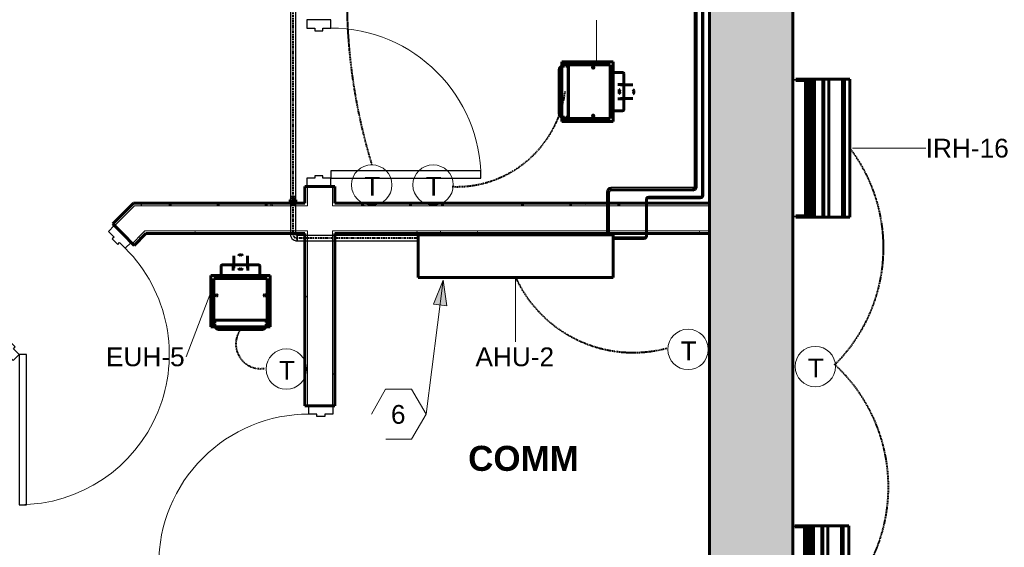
# Model space of a CAD drawing. Header units: inches. Extents: x -703 to 1762, y -443 to 551.
# Tile 10 of 15: x -20 to 216, y 91 to 217. Entities that reach past the tile are written whole.
import ezdxf

# ---------------------------------------------------------------- set-up
doc = ezdxf.new("R2010")
doc.units = ezdxf.units.IN
doc.header["$MEASUREMENT"] = 0
doc.linetypes.add('Center', pattern=[1.25, 0.25, -0.1875, 0.625, -0.1875])
doc.linetypes.add('Hidden 1_16_', pattern=[0.09375, 0.0625, -0.03125])
for name, color, linetype, lineweight in [('A-ANNO-NOTE', 131, 'Continuous', 9), ('A-AREA-IDEN', 2, 'Continuous', 9), ('A-DETL', 90, 'Continuous', 9), ('A-DOOR', 31, 'Continuous', 18), ('A-DOOR-FRAM', 31, 'Continuous', 30), ('A-WALL', 113, 'Continuous', 18), ('A-WALL-PATT', 111, 'Continuous', 60), ('I-WALL', 2, 'Continuous', 18), ('L-SITE-WALL', 31, 'Continuous', 18), ('M-EQPM', 50, 'Continuous', 60), ('M-EQPM-IDEN', 50, 'Continuous', 9), ('P-PIPE', 3, 'Continuous', 30), ('P-PIPE-CNTR', 3, 'Center', 40)]:
    doc.layers.add(name, color=color, linetype=linetype, lineweight=lineweight)
doc.styles.add('Arial', font='arial.ttf', dxfattribs={"height": 4.5})
doc.styles.add('Arial_B', font='arialbd.ttf', dxfattribs={"height": 6})
pattern_1 = [(0, (0, 0), (15.36, 3.84), [0.634, -10.886, 0.634, -10.886, -61.44]), (0, (0, 0), (15.36, 3.84), [-23.04, 0.634, -22.406, 0.634, -10.886, -26.88]), (0, (0, 0), (15.36, 3.84), [-57.6, 0.634, -7.046, 0.634, -18.566]), (120, (5.76, 1.92), (-11.005538, 11.38215), [0.634, -10.886, 0.634, -10.886, -61.44]), (120, (5.76, 1.92), (-11.005538, 11.38215), [-23.04, 0.634, -22.406, 0.634, -10.886, -26.88]), (120, (5.76, 1.92), (-11.005538, 11.38215), [-57.6, 0.634, -7.046, 0.634, -18.566]), (240, (7.68, 9.6), (-4.354462, -15.22215), [0.634, -10.886, 0.634, -10.886, -61.44]), (240, (7.68, 9.6), (-4.354462, -15.22215), [-23.04, 0.634, -22.406, 0.634, -10.886, -26.88]), (240, (7.68, 9.6), (-4.354462, -15.22215), [-57.6, 0.634, -7.046, 0.634, -18.566])]

# ---------------------------------------------------------------- blocks, each defined once
blk = doc.blocks.new('Door-Passage-Single-Flush - 36_ x 84_-580149-01_All_Mech_WORK')
at = {"layer": 'A-DOOR', "color": 50, "lineweight": 30}
for p, q in [((16.25, -2.875), (18, -2.875)), ((16.25, -38.875), (16.25, -2.875)), ((18, -2.875), (18, -38.875)), ((18, -38.875), (16.25, -38.875))]:
    blk.add_line(p, q, dxfattribs=at)
at = {"layer": 'A-DOOR', "color": 7, "lineweight": 9}
blk.add_arc((18, -2.875), 36, 180, 270, dxfattribs=at)
at = {"layer": 'A-DOOR-FRAM', "color": 50}
for p, q in [((-20, 2.875), (-18, 2.875)), ((-20, -2.875), (-20, 2.875)), ((-18, 2.875), (-18, 0.9375)), ((18, 2.875), (20, 2.875)), ((18, 0.9375), (18, 2.875)), ((20, 2.875), (20, -2.875)), ((-18, 0.9375), (-17.375, 0.9375)), ((-17.375, 0.9375), (-17.375, -0.9375)), ((17.375, 0.9375), (18, 0.9375)), ((17.375, -0.9375), (17.375, 0.9375)), ((-18, -0.9375), (-18, -2.875)), ((-17.375, -0.9375), (-18, -0.9375)), ((18, -0.9375), (17.375, -0.9375)), ((18, -2.875), (18, -0.9375)), ((-18, -2.875), (-20, -2.875)), ((20, -2.875), (18, -2.875))]:
    blk.add_line(p, q, dxfattribs=at)
blk = doc.blocks.new('Door-Passage-Single-Flush - 36_ x 84_-580072-01_All_Mech_WORK')
at = {"layer": 'A-DOOR', "color": 50, "lineweight": 30}
for p, q in [((18, 38.875), (16.25, 38.875)), ((16.25, 38.875), (16.25, 2.875)), ((18, 2.875), (18, 38.875)), ((16.25, 2.875), (18, 2.875))]:
    blk.add_line(p, q, dxfattribs=at)
at = {"layer": 'A-DOOR', "color": 7, "lineweight": 9}
blk.add_arc((18, 2.875), 36, 90, 180, dxfattribs=at)
at = {"layer": 'A-DOOR-FRAM', "color": 50}
for p, q in [((-18, 2.875), (-20, 2.875)), ((-20, 2.875), (-20, -2.875)), ((-18, 0.9375), (-18, 2.875)), ((18, 2.875), (18, 0.9375)), ((20, 2.875), (18, 2.875)), ((20, -2.875), (20, 2.875)), ((-17.375, 0.9375), (-18, 0.9375)), ((-17.375, -0.9375), (-17.375, 0.9375)), ((18, 0.9375), (17.375, 0.9375)), ((17.375, 0.9375), (17.375, -0.9375)), ((-18, -2.875), (-18, -0.9375)), ((-18, -0.9375), (-17.375, -0.9375)), ((17.375, -0.9375), (18, -0.9375)), ((18, -0.9375), (18, -2.875)), ((-20, -2.875), (-18, -2.875)), ((18, -2.875), (20, -2.875))]:
    blk.add_line(p, q, dxfattribs=at)
blk = doc.blocks.new('Door-Passage-Single-Flush - 36_ x 84_-579968-01_All_Mech_WORK')
at = {"layer": 'A-DOOR', "color": 50, "lineweight": 30}
for p, q in [((42.22, 29.57), (16.76, 4.11)), ((18, 2.87), (43.46, 28.33)), ((43.46, 28.33), (42.22, 29.57)), ((16.76, 4.11), (18, 2.87))]:
    blk.add_line(p, q, dxfattribs=at)
at = {"layer": 'A-DOOR', "color": 7, "lineweight": 9}
blk.add_arc((18, 2.87), 36, 45, 180, dxfattribs=at)
at = {"layer": 'A-DOOR-FRAM', "color": 50}
for p, q in [((-18, 2.87), (-20, 2.87)), ((-20, 2.87), (-20, -2.88)), ((-18, 0.94), (-18, 2.87)), ((18, 2.87), (18, 0.94)), ((20, 2.87), (18, 2.87)), ((20, -2.88), (20, 2.87)), ((-17.38, 0.94), (-18, 0.94)), ((-17.38, -0.94), (-17.38, 0.94)), ((18, 0.94), (17.37, 0.94)), ((17.37, 0.94), (17.37, -0.94)), ((-18, -2.88), (-18, -0.94)), ((-18, -0.94), (-17.38, -0.94)), ((17.37, -0.94), (18, -0.94)), ((18, -0.94), (18, -2.88)), ((-20, -2.88), (-18, -2.88)), ((18, -2.88), (20, -2.88))]:
    blk.add_line(p, q, dxfattribs=at)
blk = doc.blocks.new('ANG M_I Facility_HOST_REVISED_07082024_rvt-1-01_All_Mech_WORK')
at = {"layer": 'A-WALL-PATT', "lineweight": 9}
h = blk.add_hatch(dxfattribs=at)
h.set_pattern_fill('FP_1', style=0, pattern_type=2)
h.set_pattern_definition([(50, (0, 0), (13.77135, -1.20496), [1.44, -15.84]), (355, (0, 0), (-2.66442, 14.44218), [1.152, -12.672]), (100.451, (1.148, -0.1), (11.10708, 13.23737), [1.224, -13.462]), (46.184, (0, 3.84), (20.4913, -3.17785), [2.16, -23.76]), (96.636, (1.708, 3.575), (17.9459, 18.70315), [1.836, -20.193]), (351.184, (0, 3.84), (17.9454, 18.7026), [1.728, -19.008]), (21, (1.92, 2.88), (11.46052, -7.73037), [1.44, -15.84]), (326, (1.92, 2.88), (4.67135, 13.92315), [1.152, -12.672]), (71.451, (2.875, 2.236), (16.13207, 6.19284), [1.224, -13.462]), (37.5, (0, 0), (0.233123, 6.39175), [0.634, -11.885, 0.634, -12.23, -12.72]), (37.5, (0, 0), (0.233123, 6.39175), [-25.382, 0.634, -12.086]), (7.5, (0, 0), (5.05073, 7.57304), [0.634, -6.701, 0.634, -11.597, -4.848]), (7.5, (0, 0), (5.05073, 7.57304), [-19.565, 0.634, -4.214]), (327.5, (-4.282, 0), (10.24958, -0.43289), [0.634, -4.166, 0.634, -14.342, -19.872]), (327.5, (-4.282, 0), (10.24958, -0.43289), [-19.776, 0.634, -19.238]), (317.5, (-6.202, 0), (11.19739, 1.92214), [0.634, -5.606, 0.634, -9.312, -14.112]), (317.5, (-6.202, 0), (11.19739, 1.92214), [-16.186, 0.634, -13.478])])
h.paths.add_polyline_path([(164.94, -11.66), (144.94, -11.66), (144.94, 488.34), (164.94, 488.34), (164.94, 468.34)])
h = blk.add_hatch(dxfattribs=at)
h.set_pattern_fill('FP_2', style=0, pattern_type=2)
h.set_pattern_definition(pattern_1)
h.paths.add_polyline_path([(48.56, 281.96), (48.56, 217.21), (47.94, 217.21), (47.94, 281.96)])
h.paths.add_polyline_path([(48.56, 177.21), (48.56, 173.21), (47.94, 173.21), (47.94, 177.21)])
h.paths.add_polyline_path([(48.56, 165.96), (48.56, 124.71), (47.94, 124.71), (47.94, 165.96)])
h.paths.add_polyline_path([(48.56, 84.71), (48.56, 12.71), (47.94, 12.71), (47.94, 84.71)])
h = blk.add_hatch(dxfattribs=at)
h.set_pattern_fill('FP_2', style=0, pattern_type=2)
h.set_pattern_definition(pattern_1)
h.paths.add_polyline_path([(55.19, 173.21), (54.56, 173.21), (54.56, 177.21), (55.19, 177.21)])
h.paths.add_polyline_path([(54.56, 80.09), (54.56, 84.71), (55.19, 84.71), (55.19, 80.71), (55.19, 80.09)])
h.paths.add_polyline_path([(54.56, 74.09), (55.19, 74.09), (55.19, 73.46), (55.19, 12.71), (54.56, 12.71)])
h.paths.add_polyline_path([(55.19, 124.71), (54.56, 124.71), (54.56, 165.96), (55.19, 165.96)])
h.paths.add_polyline_path([(55.19, 217.21), (54.56, 217.21), (54.56, 281.96), (55.19, 281.96)])
h = blk.add_hatch(dxfattribs=at)
h.set_pattern_fill('FP_2', style=0, pattern_type=2)
h.set_pattern_definition(pattern_1)
h.paths.add_polyline_path([(-30.69, 134.77), (-30.69, 135.65), (-26.36, 139.98), (-25.92, 139.54)])
h.paths.add_polyline_path([(2.37, 167.82), (1.93, 168.26), (6.25, 172.59), (7.14, 172.59)])
h = blk.add_hatch(dxfattribs=at)
h.set_pattern_fill('FP_2', style=0, pattern_type=2)
h.set_pattern_definition(pattern_1)
h.paths.add_polyline_path([(48.56, 173.21), (48.56, 172.59), (7.14, 172.59), (6.25, 172.59), (6.88, 173.21), (47.94, 173.21)])
h.paths.add_polyline_path([(54.56, 173.21), (55.19, 173.21), (144.94, 173.21), (144.94, 172.59), (54.56, 172.59)])
h = blk.add_hatch(dxfattribs=at)
h.set_pattern_fill('FP_2', style=0, pattern_type=2)
h.set_pattern_definition(pattern_1)
h.paths.add_polyline_path([(7.05, 163.14), (6.61, 163.58), (9, 165.96), (9.88, 165.96)])
h.paths.add_polyline_path([(-24.06, 132.02), (-24.06, 132.91), (-21.67, 135.29), (-21.23, 134.85)])
h = blk.add_hatch(dxfattribs=at)
h.set_pattern_fill('FP_2', style=0, pattern_type=2)
h.set_pattern_definition(pattern_1)
h.paths.add_polyline_path([(9, 165.96), (9.62, 166.59), (48.56, 166.59), (48.56, 165.96), (47.94, 165.96), (9.88, 165.96)])
h.paths.add_polyline_path([(54.56, 166.59), (144.94, 166.59), (144.94, 165.96), (55.19, 165.96), (54.56, 165.96)])
at = {"layer": 'A-WALL', "color": 10}
for p, q in [((48.56, 177.21), (48.56, 173.21)), ((54.56, 177.21), (54.56, 173.21)), ((2.37, 167.82), (7.14, 172.59)), ((48.56, 172.59), (7.14, 172.59)), ((48.56, 172.59), (48.56, 173.21)), ((48.56, 173.21), (48.56, 172.59)), ((54.56, 173.21), (54.56, 172.59)), ((54.56, 172.59), (54.56, 173.21)), ((144.94, 172.59), (54.56, 172.59)), ((9, 165.96), (6.61, 163.58)), ((9, 165.96), (9.62, 166.59)), ((48.56, 166.59), (9.62, 166.59)), ((48.56, 165.96), (48.56, 166.59)), ((48.56, 166.59), (48.56, 165.96)), ((48.56, 165.96), (48.56, 124.71)), ((54.56, 166.59), (54.56, 165.96)), ((144.94, 166.59), (54.56, 166.59)), ((54.56, 165.96), (54.56, 166.59)), ((54.56, 165.96), (54.56, 124.71))]:
    blk.add_line(p, q, dxfattribs=at)
at = {"layer": 'I-WALL', "color": 250, "lineweight": 60}
for p, q in [((55.19, 177.21), (47.94, 177.21)), ((47.94, 177.21), (47.94, 173.21)), ((55.19, 173.21), (55.19, 177.21)), ((6.88, 173.21), (1.93, 168.26)), ((47.94, 173.21), (6.88, 173.21)), ((144.94, 173.21), (55.19, 173.21)), ((144.94, 165.96), (144.94, 173.21)), ((1.93, 168.26), (4.22, 165.96)), ((4.22, 165.96), (7.05, 163.14)), ((7.05, 163.14), (9.88, 165.96)), ((9.88, 165.96), (47.94, 165.96)), ((47.94, 165.96), (47.94, 124.71)), ((55.19, 165.96), (144.94, 165.96)), ((55.19, 124.71), (55.19, 165.96)), ((47.94, 124.71), (55.19, 124.71))]:
    blk.add_line(p, q, dxfattribs=at)
at = {"layer": 'I-WALL', "color": 10}
for p, q in [((47.94, 177.21), (47.94, 177.21)), ((55.19, 177.21), (55.19, 177.21)), ((6.88, 173.21), (6.88, 173.21)), ((47.94, 173.21), (47.94, 173.21)), ((55.19, 173.21), (55.19, 173.21)), ((144.94, 173.21), (144.94, 173.21)), ((1.93, 168.26), (1.93, 168.26)), ((9.88, 165.96), (9.88, 165.96)), ((47.94, 165.96), (47.94, 165.96)), ((55.19, 165.96), (55.19, 165.96)), ((144.94, 165.96), (144.94, 165.96)), ((7.05, 163.14), (7.05, 163.14)), ((47.94, 124.71), (47.94, 124.71)), ((55.19, 124.71), (55.19, 124.71))]:
    blk.add_line(p, q, dxfattribs=at)
at = {"layer": 'L-SITE-WALL', "color": 250, "lineweight": 60}
for p, q in [((144.94, 488.34), (144.94, -11.66)), ((164.94, -11.66), (164.94, 468.34))]:
    blk.add_line(p, q, dxfattribs=at)
at = {"layer": 'A-DOOR', "color": 10, "lineweight": 18}
for name, p, rotation in [('Door-Passage-Single-Flush - 36_ x 84_-580072-01_All_Mech_WORK', (51.31, 197.21), 270), ('Door-Passage-Single-Flush - 36_ x 84_-579968-01_All_Mech_WORK', (-9.83, 151.73), 225), ('Door-Passage-Single-Flush - 36_ x 84_-580149-01_All_Mech_WORK', (51.81, 104.71), 270)]:
    blk.add_blockref(name, p, dxfattribs=dict(at, rotation=rotation))
blk = doc.blocks.new('SW-33 _Generic 2 Lamp_1 - SW-33 _Generic 2 Lamp_-2891198-01_All_Mech_WORK')
at = {"layer": 'M-EQPM'}
for p, q in [((-535.89, 16.95), (-535.89, 18.3)), ((-535.89, 15.15), (-535.89, 18.3)), ((-535.89, 16.95), (-535.89, 18.3)), ((-535.89, 18.3), (-535.89, 12)), ((-535.89, 18.3), (-502.89, 18.3)), ((-535.89, 16.52), (-535.89, 16.95)), ((-535.89, 16.52), (-535.89, 16.95)), ((-535.89, 16.95), (-502.89, 16.95)), ((-502.89, 12), (-502.89, 18.3)), ((-502.89, 18.3), (-502.89, 16.95)), ((-502.89, 16.95), (-502.89, 16.52)), ((-535.89, 13.26), (-535.89, 16.52)), ((-535.89, 13.26), (-535.89, 16.52)), ((-535.89, 16.52), (-502.89, 16.52)), ((-535.89, 15.15), (-535.89, 12)), ((-502.89, 16.52), (-502.89, 13.26)), ((-535.89, 11.82), (-535.89, 13.26)), ((-535.89, 11.82), (-535.89, 13.26)), ((-535.89, 13.26), (-502.89, 13.26)), ((-535.89, 9.45), (-535.89, 12)), ((-535.89, 12), (-535.89, 9.45)), ((-535.89, 12), (-502.89, 12)), ((-535.89, 11.82), (-535.89, 9.65)), ((-535.89, 9.65), (-535.89, 11.82)), ((-535.89, 11.82), (-502.89, 11.82)), ((-502.89, 13.26), (-502.89, 11.82)), ((-502.89, 9.45), (-502.89, 12)), ((-502.89, 11.82), (-502.89, 9.65)), ((-535.89, 10.15), (-535.89, 8.42)), ((-535.89, 9.65), (-535.89, 10.15)), ((-535.89, 10.15), (-535.89, 7.15)), ((-535.89, 8.42), (-535.89, 10.15)), ((-535.64, 10.15), (-535.89, 10.15)), ((-535.89, 9.82), (-535.89, 7.65)), ((-535.89, 9.82), (-535.89, 8.38)), ((-535.89, 9.82), (-535.89, 7.65)), ((-535.89, 8.38), (-535.89, 9.82)), ((-502.89, 9.82), (-535.89, 9.82)), ((-535.89, 7.65), (-535.89, 9.65)), ((-535.89, 9.65), (-502.89, 9.65)), ((-535.89, 9.02), (-535.89, 9.45)), ((-535.89, 9.45), (-535.89, 9.02)), ((-535.89, 9.45), (-502.89, 9.45)), ((-535.64, 10.15), (-535.64, 8.42)), ((-535.64, 7.15), (-535.64, 10.15)), ((-503.14, 10.15), (-503.14, 7.15)), ((-503.14, 8.42), (-503.14, 10.15)), ((-502.89, 10.15), (-503.14, 10.15)), ((-502.89, 10.15), (-502.89, 8.42)), ((-502.89, 7.15), (-502.89, 10.15)), ((-502.89, 9.82), (-502.89, 8.38)), ((-502.89, 7.65), (-502.89, 9.82)), ((-502.89, 9.65), (-502.89, 7.65)), ((-502.89, 9.02), (-502.89, 9.45)), ((-535.89, 8.38), (-535.89, 9.02)), ((-535.89, 9.02), (-535.89, 8.38)), ((-535.89, 9.02), (-502.89, 9.02)), ((-535.89, 8.42), (-535.89, 6.37)), ((-535.89, 6.37), (-535.89, 8.42)), ((-535.89, 8.42), (-535.64, 8.42)), ((-535.89, 8.38), (-502.89, 8.38)), ((-535.89, 7.65), (-535.89, 7.68)), ((-535.89, 7.65), (-535.89, 7.15)), ((-535.89, 7.65), (-502.89, 7.65)), ((-535.89, 7.15), (-535.89, 5.42)), ((-535.89, 7.15), (-535.89, 5.42)), ((-535.89, 7.15), (-535.64, 7.15)), ((-535.64, 8.42), (-535.64, 6.37)), ((-535.64, 5.42), (-535.64, 7.15)), ((-503.14, 6.37), (-503.14, 8.42)), ((-503.14, 8.42), (-502.89, 8.42)), ((-503.14, 7.15), (-503.14, 5.42)), ((-503.14, 7.15), (-502.89, 7.15)), ((-502.89, 8.38), (-502.89, 9.02)), ((-502.89, 8.42), (-502.89, 6.37)), ((-502.89, 5.42), (-502.89, 7.15)), ((-535.89, 6.37), (-535.89, 5.84)), ((-535.89, 5.31), (-535.89, 6.37)), ((-535.89, 6.37), (-535.64, 6.37)), ((-535.89, 5.31), (-535.89, 5.84)), ((-535.89, 5.42), (-535.89, 5.31)), ((-535.89, 5.42), (-535.89, 5.31)), ((-535.89, 5.42), (-535.64, 5.42)), ((-535.89, 5.31), (-535.64, 5.31)), ((-535.64, 6.37), (-535.64, 5.31)), ((-535.64, 5.31), (-535.64, 5.42)), ((-503.14, 5.31), (-503.14, 6.37)), ((-503.14, 6.37), (-502.89, 6.37)), ((-503.14, 5.42), (-503.14, 5.31)), ((-503.14, 5.42), (-502.89, 5.42)), ((-503.14, 5.31), (-502.89, 5.31)), ((-502.89, 6.37), (-502.89, 5.31)), ((-502.89, 5.31), (-502.89, 5.42))]:
    blk.add_line(p, q, dxfattribs=at)
blk = doc.blocks.new('Heat_Pump_System-Mini_Splits-Lennox-Wall_Mounted-3WMB_Series - 36000 Btu_h-2900960-01_All_Mech_WORK')
at = {"layer": 'M-EQPM'}
for p, q in [((-291.99, 457.8), (-291.99, 468)), ((-291.99, 468), (-245.3, 468)), ((-246.17, 468), (-246.17, 468)), ((-245.3, 468), (-245.3, 457.8)), ((-245.3, 457.8), (-291.99, 457.8))]:
    blk.add_line(p, q, dxfattribs=at)
blk = doc.blocks.new('Modine-Horizontal_Unit_Heater-HER-All_Models - HER  30-50-2912695-01_All_Mech_WORK')
at = {"layer": 'M-EQPM'}
for p, q in [((5.48, 4.73), (5.48, 1.8)), ((7.13, 4.73), (7.13, 4.73)), ((7.13, 4.73), (7.13, 4.73)), ((7.13, 4.73), (7.13, 4.73)), ((7.13, 4.73), (7.13, 4.73)), ((8.78, 1.8), (8.78, 4.73)), ((2.79, 2.59), (2.8, 2.59)), ((7.13, 2.59), (7.13, 2.59)), ((7.13, 2.59), (7.13, 2.59)), ((7.13, 2.59), (7.13, 2.59)), ((7.13, 2.59), (7.13, 2.59)), ((11.45, 2.59), (11.46, 2.59)), ((2.51, 2.3), (2.51, 0)), ((5.39, 2.29), (5.39, 1.19)), ((6.97, 1.55), (6.97, 1.19)), ((7.13, 1.8), (7.13, 1.8)), ((7.13, 1.8), (7.13, 1.8)), ((7.13, 1.8), (7.13, 1.8)), ((7.13, 1.8), (7.13, 1.8)), ((7.13, 1.55), (7.13, 1.55)), ((7.13, 1.55), (7.13, 1.55)), ((7.13, 1.19), (7.13, 1.19)), ((7.13, 1.19), (7.13, 1.19)), ((7.13, 1.19), (7.13, 1.19)), ((7.13, 1.19), (7.13, 1.19)), ((7.29, 1.19), (7.29, 1.55)), ((8.86, 1.19), (8.86, 2.29)), ((11.74, 0), (11.74, 2.3)), ((14.25, 0), (0, 0)), ((0, 0), (0, -12.25)), ((0, -12.25), (0, 0)), ((0, 0), (14.25, 0)), ((0, 0), (0, 0)), ((13.55, -0.7), (0.7, -0.7)), ((0.7, -0.7), (0.7, -0.7)), ((0.7, -0.7), (13.55, -0.7)), ((0.7, -12.25), (0.7, -0.7)), ((0.7, -12.25), (0.7, -0.7)), ((2.63, 0), (2.63, -0.25)), ((2.63, 0), (3.99, 0)), ((3.99, 0), (2.63, 0)), ((2.63, -0.25), (3.99, -0.25)), ((3.99, -0.25), (2.63, -0.25)), ((3.99, -0.25), (3.99, 0)), ((7.13, 0), (7.13, 0)), ((7.13, 0), (7.13, 0)), ((11.52, 0), (11.52, -0.25)), ((11.52, 0), (12.39, 0)), ((12.39, 0), (11.52, 0)), ((11.52, -0.25), (12.39, -0.25)), ((12.39, -0.25), (11.52, -0.25)), ((12.39, -0.25), (12.39, 0)), ((12.77, 0), (12.77, -0.25)), ((12.77, 0), (13.41, 0)), ((13.41, 0), (12.77, 0)), ((12.77, -0.25), (13.41, -0.25)), ((13.41, -0.25), (12.77, -0.25)), ((13.41, -0.25), (13.41, 0)), ((13.55, -0.7), (13.55, -0.7)), ((13.55, -0.7), (13.55, -12.25)), ((13.55, -12.25), (13.55, -0.7)), ((14.25, -12.25), (14.25, 0)), ((14.25, 0), (14.25, -12.25)), ((14.25, 0), (14.25, 0)), ((0.31, -11.34), (0.31, -11.6)), ((0.31, -11.6), (0.31, -11.34)), ((0.31, -11.34), (0.31, -11.34)), ((0.99, -11.34), (0.31, -11.34)), ((0.31, -11.34), (0.99, -11.34)), ((0.31, -11.34), (0.31, -11.6)), ((0.31, -11.6), (0.31, -11.34)), ((0.31, -11.34), (0.31, -11.34)), ((0.99, -11.34), (0.31, -11.34)), ((0.31, -11.34), (0.99, -11.34)), ((0.31, -11.34), (0.31, -11.6)), ((0.31, -11.6), (0.31, -11.34)), ((0.31, -11.34), (0.31, -11.34)), ((0.99, -11.34), (0.31, -11.34)), ((0.31, -11.34), (0.99, -11.34)), ((0.31, -11.34), (0.31, -11.6)), ((0.31, -11.6), (0.31, -11.34)), ((0.31, -11.34), (0.31, -11.34)), ((0.99, -11.34), (0.31, -11.34)), ((0.31, -11.34), (0.99, -11.34)), ((0.31, -11.6), (0.31, -11.6)), ((0.31, -11.6), (0.99, -11.6)), ((0.99, -11.6), (0.31, -11.6)), ((0.31, -11.6), (0.31, -11.6)), ((0.31, -11.6), (0.99, -11.6)), ((0.99, -11.6), (0.31, -11.6)), ((0.31, -11.6), (0.31, -11.6)), ((0.31, -11.6), (0.99, -11.6)), ((0.99, -11.6), (0.31, -11.6)), ((0.31, -11.6), (0.31, -11.6)), ((0.31, -11.6), (0.99, -11.6)), ((0.99, -11.6), (0.31, -11.6)), ((0.99, -10.72), (0.99, -10.71)), ((0.99, -10.71), (13.27, -10.71)), ((0.99, -10.71), (0.99, -11.23)), ((0.99, -10.72), (0.99, -10.71)), ((0.99, -10.71), (13.27, -10.71)), ((0.99, -10.71), (0.99, -11.23)), ((0.99, -10.72), (0.99, -10.71)), ((0.99, -10.71), (13.27, -10.71)), ((0.99, -10.71), (0.99, -11.23)), ((0.99, -10.72), (0.99, -10.71)), ((0.99, -10.71), (13.27, -10.71)), ((0.99, -10.71), (0.99, -11.23)), ((0.99, -11.23), (0.99, -10.72)), ((0.99, -10.72), (13.27, -10.72)), ((0.99, -11.23), (0.99, -10.72)), ((0.99, -10.72), (13.27, -10.72)), ((0.99, -11.23), (0.99, -10.72)), ((0.99, -10.72), (13.27, -10.72)), ((0.99, -11.23), (0.99, -10.72)), ((0.99, -10.72), (13.27, -10.72)), ((0.99, -11.23), (0.99, -11.34)), ((0.99, -11.34), (0.99, -11.23)), ((0.99, -11.23), (0.99, -11.34)), ((0.99, -11.34), (0.99, -11.23)), ((0.99, -11.23), (0.99, -11.34)), ((0.99, -11.34), (0.99, -11.23)), ((0.99, -11.23), (0.99, -11.34)), ((0.99, -11.34), (0.99, -11.23)), ((0.99, -11.34), (0.99, -11.34)), ((0.99, -11.34), (0.99, -11.34)), ((0.99, -11.34), (0.99, -11.34)), ((0.99, -11.34), (0.99, -11.34)), ((0.99, -11.6), (0.99, -11.71)), ((0.99, -11.71), (0.99, -11.6)), ((0.99, -11.6), (0.99, -11.6)), ((0.99, -11.6), (0.99, -11.71)), ((0.99, -11.71), (0.99, -11.6)), ((0.99, -11.6), (0.99, -11.6)), ((0.99, -11.6), (0.99, -11.71)), ((0.99, -11.71), (0.99, -11.6)), ((0.99, -11.6), (0.99, -11.6)), ((0.99, -11.6), (0.99, -11.71)), ((0.99, -11.71), (0.99, -11.6)), ((0.99, -11.6), (0.99, -11.6)), ((0.99, -11.71), (0.99, -11.91)), ((0.99, -11.91), (0.99, -11.71)), ((0.99, -11.71), (0.99, -11.91)), ((0.99, -11.91), (0.99, -11.71)), ((0.99, -11.71), (0.99, -11.91)), ((0.99, -11.91), (0.99, -11.71)), ((0.99, -11.71), (0.99, -11.91)), ((0.99, -11.91), (0.99, -11.71)), ((13.27, -10.71), (13.27, -10.72)), ((13.27, -11.23), (13.27, -10.71)), ((13.27, -10.71), (13.27, -10.72)), ((13.27, -11.23), (13.27, -10.71)), ((13.27, -10.71), (13.27, -10.72)), ((13.27, -11.23), (13.27, -10.71)), ((13.27, -10.71), (13.27, -10.72)), ((13.27, -11.23), (13.27, -10.71)), ((13.27, -10.72), (13.27, -11.23)), ((13.27, -10.72), (13.27, -11.23)), ((13.27, -10.72), (13.27, -11.23)), ((13.27, -10.72), (13.27, -11.23)), ((13.27, -11.27), (13.27, -11.23)), ((13.27, -11.23), (13.27, -11.27)), ((13.27, -11.27), (13.27, -11.23)), ((13.27, -11.23), (13.27, -11.27)), ((13.27, -11.27), (13.27, -11.23)), ((13.27, -11.23), (13.27, -11.27)), ((13.27, -11.27), (13.27, -11.23)), ((13.27, -11.23), (13.27, -11.27)), ((13.52, -11.37), (13.27, -11.27)), ((13.27, -11.27), (13.52, -11.37)), ((13.27, -11.27), (13.27, -11.27)), ((13.52, -11.37), (13.27, -11.27)), ((13.27, -11.27), (13.52, -11.37)), ((13.27, -11.27), (13.27, -11.27)), ((13.52, -11.37), (13.27, -11.27)), ((13.27, -11.27), (13.52, -11.37)), ((13.27, -11.27), (13.27, -11.27)), ((13.52, -11.37), (13.27, -11.27)), ((13.27, -11.27), (13.52, -11.37)), ((13.27, -11.27), (13.27, -11.27)), ((13.27, -11.67), (13.52, -11.57)), ((13.52, -11.57), (13.27, -11.67)), ((13.27, -11.67), (13.52, -11.57)), ((13.52, -11.57), (13.27, -11.67)), ((13.27, -11.67), (13.52, -11.57)), ((13.52, -11.57), (13.27, -11.67)), ((13.27, -11.67), (13.52, -11.57)), ((13.52, -11.57), (13.27, -11.67)), ((13.27, -11.71), (13.27, -11.67)), ((13.27, -11.67), (13.27, -11.71)), ((13.27, -11.67), (13.27, -11.67)), ((13.27, -11.71), (13.27, -11.67)), ((13.27, -11.67), (13.27, -11.71)), ((13.27, -11.67), (13.27, -11.67)), ((13.27, -11.71), (13.27, -11.67)), ((13.27, -11.67), (13.27, -11.71)), ((13.27, -11.67), (13.27, -11.67)), ((13.27, -11.71), (13.27, -11.67)), ((13.27, -11.67), (13.27, -11.71)), ((13.27, -11.67), (13.27, -11.67)), ((13.27, -11.91), (13.27, -11.71)), ((13.27, -11.71), (13.27, -11.91)), ((13.27, -11.91), (13.27, -11.71)), ((13.27, -11.71), (13.27, -11.91)), ((13.27, -11.91), (13.27, -11.71)), ((13.27, -11.71), (13.27, -11.91)), ((13.27, -11.91), (13.27, -11.71)), ((13.27, -11.71), (13.27, -11.91)), ((13.52, -11.37), (13.52, -11.57)), ((13.52, -11.57), (13.52, -11.37)), ((13.52, -11.37), (13.52, -11.37)), ((13.52, -11.37), (13.52, -11.57)), ((13.52, -11.57), (13.52, -11.37)), ((13.52, -11.37), (13.52, -11.37)), ((13.52, -11.37), (13.52, -11.57)), ((13.52, -11.57), (13.52, -11.37)), ((13.52, -11.37), (13.52, -11.37)), ((13.52, -11.37), (13.52, -11.57)), ((13.52, -11.57), (13.52, -11.37)), ((13.52, -11.37), (13.52, -11.37)), ((13.52, -11.57), (13.52, -11.57)), ((13.52, -11.57), (13.52, -11.57)), ((13.52, -11.57), (13.52, -11.57)), ((13.52, -11.57), (13.52, -11.57)), ((0, -12.25), (14.25, -12.25)), ((14.25, -12.25), (0, -12.25)), ((0, -12.25), (0, -12.25)), ((0.7, -12.25), (13.55, -12.25)), ((13.55, -12.25), (0.7, -12.25)), ((0.7, -12.25), (0.7, -12.25)), ((1.99, -12.91), (1.99, -12.92)), ((1.99, -12.92), (1.99, -12.91)), ((1.99, -12.91), (12.27, -12.91)), ((1.99, -12.91), (1.99, -12.91)), ((1.99, -12.91), (1.99, -12.92)), ((1.99, -12.92), (1.99, -12.91)), ((1.99, -12.91), (12.27, -12.91)), ((1.99, -12.91), (1.99, -12.91)), ((1.99, -12.91), (1.99, -12.92)), ((1.99, -12.92), (1.99, -12.91)), ((1.99, -12.91), (12.27, -12.91)), ((1.99, -12.91), (1.99, -12.91)), ((1.99, -12.91), (1.99, -12.92)), ((1.99, -12.92), (1.99, -12.91)), ((1.99, -12.91), (12.27, -12.91)), ((1.99, -12.91), (1.99, -12.91)), ((1.99, -12.92), (12.27, -12.92)), ((1.99, -12.92), (12.27, -12.92)), ((1.99, -12.92), (12.27, -12.92)), ((1.99, -12.92), (12.27, -12.92)), ((12.27, -12.92), (12.27, -12.91)), ((12.27, -12.91), (12.27, -12.92)), ((12.27, -12.91), (12.27, -12.91)), ((12.27, -12.92), (12.27, -12.91)), ((12.27, -12.91), (12.27, -12.92)), ((12.27, -12.91), (12.27, -12.91)), ((12.27, -12.92), (12.27, -12.91)), ((12.27, -12.91), (12.27, -12.92)), ((12.27, -12.91), (12.27, -12.91)), ((12.27, -12.92), (12.27, -12.91)), ((12.27, -12.91), (12.27, -12.92)), ((12.27, -12.91), (12.27, -12.91)), ((13.55, -12.25), (13.55, -12.25)), ((14.25, -12.25), (14.25, -12.25))]:
    blk.add_line(p, q, dxfattribs=at)
at = {"layer": 'M-EQPM', "flags": 128}
for points in [[(6.62, 4.73), (6.75, 4.93), (6.93, 4.98)], [(6.93, 4.98), (7.01, 4.98), (7.13, 4.98)], [(7.13, 4.98), (6.96, 4.98), (6.93, 4.98)], [(7.32, 4.98), (7.24, 4.98), (7.13, 4.98)], [(7.13, 4.98), (7.29, 4.98), (7.32, 4.98)], [(7.32, 4.98), (7.54, 4.89), (7.63, 4.73)], [(2.51, 2.3), (2.6, 2.51), (2.79, 2.59)], [(2.79, 2.59), (2.89, 2.59), (3.16, 2.59), (3.61, 2.59), (4.21, 2.59), (4.93, 2.59), (5.75, 2.59), (6.63, 2.59), (7.13, 2.59)], [(7.13, 2.59), (6.23, 2.59), (5.37, 2.59), (4.59, 2.59), (3.92, 2.59), (3.39, 2.59), (3.02, 2.59), (2.82, 2.59), (2.79, 2.59)], [(5.14, 2.59), (5.33, 2.46), (5.39, 2.29)], [(11.46, 2.59), (11.36, 2.59), (11.09, 2.59), (10.64, 2.59), (10.04, 2.59), (9.32, 2.59), (8.5, 2.59), (7.62, 2.59), (7.13, 2.59)], [(7.13, 2.59), (8.02, 2.59), (8.88, 2.59), (9.66, 2.59), (10.33, 2.59), (10.86, 2.59), (11.23, 2.59), (11.43, 2.59), (11.46, 2.59)], [(8.86, 2.29), (8.95, 2.5), (9.11, 2.59)], [(11.46, 2.59), (11.66, 2.5), (11.74, 2.3)], [(6.93, 1.55), (6.71, 1.64), (6.62, 1.8)], [(6.93, 1.55), (7.01, 1.55), (7.13, 1.55)], [(7.13, 1.55), (6.96, 1.55), (6.93, 1.55)], [(7.33, 1.55), (7.24, 1.55), (7.13, 1.55)], [(7.13, 1.55), (7.29, 1.55), (7.33, 1.55)], [(7.63, 1.8), (7.5, 1.6), (7.33, 1.55)]]:
    blk.add_lwpolyline(points, dxfattribs=at)
at = {"layer": 'M-EQPM'}
for centre, radius, start, end in [((1.31, -4.75), 0.188, 90, 270), ((1.31, -4.75), 0.187, 90, 270), ((1.31, -4.75), 0.188, 270, 90), ((1.31, -4.75), 0.187, 270, 90), ((12.94, -4.75), 0.188, 90, 270), ((12.94, -4.75), 0.187, 90, 270), ((12.94, -4.75), 0.188, 270, 90), ((12.94, -4.75), 0.188, 270, 90)]:
    blk.add_arc(centre, radius, start, end, dxfattribs=at)
for points, knots in [([(0.99, -11.91), (0.99, -11.99), (1, -12.14), (1.1, -12.42), (1.28, -12.64), (1.46, -12.76), (1.53, -12.8), (1.58, -12.82), (1.65, -12.85), (1.73, -12.88), (1.84, -12.9), (1.93, -12.91), (1.99, -12.91)], [0, 0, 0, 0, 0.142857, 0.285714, 0.571429, 0.678571, 0.705357, 0.732143, 0.785714, 0.839286, 0.892857, 1, 1, 1, 1]), ([(1.99, -12.91), (1.91, -12.91), (1.79, -12.89), (1.65, -12.85), (1.51, -12.79), (1.35, -12.69), (1.17, -12.51), (1.05, -12.3), (1, -12.08), (0.99, -11.97), (0.99, -11.91)], [0, 0, 0, 0, 0.142857, 0.214286, 0.285714, 0.428571, 0.571429, 0.785714, 0.892857, 1, 1, 1, 1]), ([(0.99, -11.91), (0.99, -11.99), (1, -12.14), (1.1, -12.42), (1.28, -12.64), (1.46, -12.76), (1.53, -12.8), (1.58, -12.82), (1.65, -12.85), (1.73, -12.88), (1.84, -12.9), (1.93, -12.91), (1.99, -12.91)], [0, 0, 0, 0, 0.142857, 0.285714, 0.571429, 0.678571, 0.705357, 0.732143, 0.785714, 0.839286, 0.892857, 1, 1, 1, 1]), ([(1.99, -12.91), (1.91, -12.91), (1.79, -12.89), (1.65, -12.85), (1.51, -12.79), (1.35, -12.69), (1.17, -12.51), (1.05, -12.3), (1, -12.08), (0.99, -11.97), (0.99, -11.91)], [0, 0, 0, 0, 0.142857, 0.214286, 0.285714, 0.428571, 0.571429, 0.785714, 0.892857, 1, 1, 1, 1]), ([(0.99, -11.91), (0.99, -11.99), (1, -12.14), (1.1, -12.42), (1.28, -12.64), (1.46, -12.76), (1.53, -12.8), (1.58, -12.82), (1.65, -12.85), (1.73, -12.88), (1.84, -12.9), (1.93, -12.91), (1.99, -12.91)], [0, 0, 0, 0, 0.142857, 0.285714, 0.571429, 0.678571, 0.705357, 0.732143, 0.785714, 0.839286, 0.892857, 1, 1, 1, 1]), ([(1.99, -12.91), (1.91, -12.91), (1.79, -12.89), (1.65, -12.85), (1.51, -12.79), (1.35, -12.69), (1.17, -12.51), (1.05, -12.3), (1, -12.08), (0.99, -11.97), (0.99, -11.91)], [0, 0, 0, 0, 0.142857, 0.214286, 0.285714, 0.428571, 0.571429, 0.785714, 0.892857, 1, 1, 1, 1]), ([(0.99, -11.91), (0.99, -11.99), (1, -12.14), (1.1, -12.42), (1.28, -12.64), (1.46, -12.76), (1.53, -12.8), (1.58, -12.82), (1.65, -12.85), (1.73, -12.88), (1.84, -12.9), (1.93, -12.91), (1.99, -12.91)], [0, 0, 0, 0, 0.142857, 0.285714, 0.571429, 0.678571, 0.705357, 0.732143, 0.785714, 0.839286, 0.892857, 1, 1, 1, 1]), ([(1.99, -12.91), (1.91, -12.91), (1.79, -12.89), (1.65, -12.85), (1.51, -12.79), (1.35, -12.69), (1.17, -12.51), (1.05, -12.3), (1, -12.08), (0.99, -11.97), (0.99, -11.91)], [0, 0, 0, 0, 0.142857, 0.214286, 0.285714, 0.428571, 0.571429, 0.785714, 0.892857, 1, 1, 1, 1]), ([(12.27, -12.91), (12.34, -12.91), (12.46, -12.89), (12.6, -12.85), (12.74, -12.79), (12.9, -12.69), (13.08, -12.51), (13.23, -12.25), (13.26, -12.02), (13.27, -11.91)], [0, 0, 0, 0, 0.142857, 0.214286, 0.285714, 0.428571, 0.571429, 0.785714, 1, 1, 1, 1]), ([(13.27, -11.91), (13.26, -11.99), (13.25, -12.14), (13.15, -12.42), (12.97, -12.64), (12.79, -12.76), (12.72, -12.8), (12.67, -12.82), (12.6, -12.85), (12.52, -12.88), (12.41, -12.9), (12.32, -12.91), (12.27, -12.91)], [0, 0, 0, 0, 0.142857, 0.285714, 0.571429, 0.678571, 0.705357, 0.732143, 0.785714, 0.839286, 0.892857, 1, 1, 1, 1]), ([(12.27, -12.91), (12.34, -12.91), (12.46, -12.89), (12.6, -12.85), (12.74, -12.79), (12.9, -12.69), (13.08, -12.51), (13.23, -12.25), (13.26, -12.02), (13.27, -11.91)], [0, 0, 0, 0, 0.142857, 0.214286, 0.285714, 0.428571, 0.571429, 0.785714, 1, 1, 1, 1]), ([(13.27, -11.91), (13.26, -11.99), (13.25, -12.14), (13.15, -12.42), (12.97, -12.64), (12.79, -12.76), (12.72, -12.8), (12.67, -12.82), (12.6, -12.85), (12.52, -12.88), (12.41, -12.9), (12.32, -12.91), (12.27, -12.91)], [0, 0, 0, 0, 0.142857, 0.285714, 0.571429, 0.678571, 0.705357, 0.732143, 0.785714, 0.839286, 0.892857, 1, 1, 1, 1]), ([(12.27, -12.91), (12.34, -12.91), (12.46, -12.89), (12.6, -12.85), (12.74, -12.79), (12.9, -12.69), (13.08, -12.51), (13.23, -12.25), (13.26, -12.02), (13.27, -11.91)], [0, 0, 0, 0, 0.142857, 0.214286, 0.285714, 0.428571, 0.571429, 0.785714, 1, 1, 1, 1]), ([(13.27, -11.91), (13.26, -11.99), (13.25, -12.14), (13.15, -12.42), (12.97, -12.64), (12.79, -12.76), (12.72, -12.8), (12.67, -12.82), (12.6, -12.85), (12.52, -12.88), (12.41, -12.9), (12.32, -12.91), (12.27, -12.91)], [0, 0, 0, 0, 0.142857, 0.285714, 0.571429, 0.678571, 0.705357, 0.732143, 0.785714, 0.839286, 0.892857, 1, 1, 1, 1]), ([(12.27, -12.91), (12.34, -12.91), (12.46, -12.89), (12.6, -12.85), (12.74, -12.79), (12.9, -12.69), (13.08, -12.51), (13.23, -12.25), (13.26, -12.02), (13.27, -11.91)], [0, 0, 0, 0, 0.142857, 0.214286, 0.285714, 0.428571, 0.571429, 0.785714, 1, 1, 1, 1]), ([(13.27, -11.91), (13.26, -11.99), (13.25, -12.14), (13.15, -12.42), (12.97, -12.64), (12.79, -12.76), (12.72, -12.8), (12.67, -12.82), (12.6, -12.85), (12.52, -12.88), (12.41, -12.9), (12.32, -12.91), (12.27, -12.91)], [0, 0, 0, 0, 0.142857, 0.285714, 0.571429, 0.678571, 0.705357, 0.732143, 0.785714, 0.839286, 0.892857, 1, 1, 1, 1])]:
    blk.add_open_spline(points, degree=3, knots=knots, dxfattribs=at)
blk = doc.blocks.new('Elbow - Generic - Standard-2913924-01_All_Mech_WORK')
at = {"layer": 'P-PIPE'}
for p, q in [((-0.5, -0.25), (-0.5, 0.25)), ((-0.5, 0.25), (-0.5, -0.25)), ((0.25, 0.5), (-0.25, 0.5)), ((-0.25, 0.5), (0.25, 0.5))]:
    blk.add_line(p, q, dxfattribs=at)
at = {"layer": 'P-PIPE', "flags": 128}
for points in [[(-0.25, 0.5), (-0.34, 0.31), (-0.5, 0.25)], [(-0.5, -0.25), (-0.14, -0.16), (0.13, 0.09), (0.25, 0.45), (0.25, 0.5)]]:
    blk.add_lwpolyline(points, dxfattribs=at)
blk = doc.blocks.new('Elbow - Generic - Standard-V3-01_All_Mech_WORK')
at = {"layer": 'P-PIPE'}
for p, q in [((-0.62, -0.38), (-0.62, 0.37)), ((-0.62, 0.37), (-0.62, -0.38)), ((0.37, 0.62), (-0.38, 0.62)), ((-0.38, 0.62), (0.37, 0.62))]:
    blk.add_line(p, q, dxfattribs=at)
at = {"layer": 'P-PIPE', "flags": 128}
for points in [[(-0.38, 0.62), (-0.46, 0.43), (-0.62, 0.37)], [(-0.62, -0.38), (-0.21, -0.28), (0.14, -0.02), (0.34, 0.36), (0.37, 0.62)]]:
    blk.add_lwpolyline(points, dxfattribs=at)
blk = doc.blocks.new('Elbow - Welded - Generic - Standard-2487178-01_All_Mech_WORK')
at = {"layer": 'P-PIPE', "color": 140}
for p, q in [((-0.98, -0.66), (-0.98, 0.66)), ((-0.98, 0.66), (-0.98, -0.66)), ((0.66, 0.98), (-0.66, 0.98)), ((-0.66, 0.98), (0.66, 0.98))]:
    blk.add_line(p, q, dxfattribs=at)
at = {"layer": 'P-PIPE', "color": 140, "flags": 128}
for points in [[(-0.66, 0.98), (-0.75, 0.76), (-0.97, 0.66), (-0.98, 0.66)], [(-0.98, -0.66), (-0.44, -0.56), (0.04, -0.3), (0.41, 0.12), (0.62, 0.63), (0.66, 0.98)]]:
    blk.add_lwpolyline(points, dxfattribs=at)
blk = doc.blocks.new('Elbow - Welded - Generic - Standard-V7-01_All_Mech_WORK')
at = {"layer": 'P-PIPE', "color": 140}
blk.add_line((-309.99, 490.23), (-309.99, 490.23), dxfattribs=at)
blk.add_line((-309.99, 490.23), (-309.99, 490.23), dxfattribs=at)
at = {"layer": 'P-PIPE', "color": 140, "flags": 128}
for points in [[(-310.65, 491.21), (-310.65, 491.12), (-310.65, 490.86), (-310.65, 490.48), (-310.65, 490.23)], [(-309.33, 490.23), (-309.33, 490.64), (-309.33, 490.98), (-309.33, 491.18), (-309.33, 491.21)]]:
    blk.add_lwpolyline(points, dxfattribs=at)
at = {"layer": 'P-PIPE', "color": 140}
for start, end in [(90, 270), (270, 90)]:
    blk.add_arc((-309.99, 491.21), 0.657, start, end, dxfattribs=at)
blk = doc.blocks.new('Elbow - Welded - Generic - Standard-V8-01_All_Mech_WORK')
at = {"layer": 'P-PIPE', "color": 140}
blk.add_line((45.14, 174.85), (45.14, 174.85), dxfattribs=at)
blk.add_line((45.14, 174.85), (45.14, 174.85), dxfattribs=at)
at = {"layer": 'P-PIPE', "color": 140, "flags": 128}
for points in [[(44.49, 174.85), (44.49, 174.44), (44.49, 174.1), (44.49, 173.9), (44.49, 173.87)], [(45.8, 173.87), (45.8, 173.96), (45.8, 174.22), (45.8, 174.6), (45.8, 174.85)]]:
    blk.add_lwpolyline(points, dxfattribs=at)
at = {"layer": 'P-PIPE', "color": 140}
for start, end in [(90, 270), (270, 90)]:
    blk.add_arc((45.14, 173.87), 0.657, start, end, dxfattribs=at)
blk = doc.blocks.new('Thermostat Annotation - Thermostat Annotation-2204458-01_All_Mech_WORK')
at = {"layer": 'A-ANNO-NOTE'}
blk.add_circle((0, 0.09375), 0.10084, dxfattribs=at)
blk = doc.blocks.new('03_Generic Annotation_Hexagon - 03_Generic Annotation_Hexagon-3123008-01_All_Mech_WORK')
at = {"layer": 'A-ANNO-NOTE'}
for p, q in [((-0.0672, 0.1242), (-0.1386, 0.0005)), ((0.0627, 0.1242), (-0.0672, 0.1242)), ((0.1344, 0), (0.0627, 0.1242)), ((0.0627, -0.1242), (0.1344, 0)), ((-0.0666, -0.1242), (0.0627, -0.1242))]:
    blk.add_line(p, q, dxfattribs=at)

msp = doc.modelspace()

# ---------------------------------------------------------------- hatches: boundary and pattern name
at = {"layer": 'A-ANNO-NOTE'}
msp.add_hatch(color=256, dxfattribs=at).paths.add_polyline_path([(81.15, 154.82), (78.79, 149.07), (81.98, 148.66)])

# ---------------------------------------------------------------- linework, layer by layer
for p, q in [((81.15, 154.82), (77.02, 122.69)), ((81.15, 154.82), (78.79, 149.07)), ((81.98, 148.66), (81.15, 154.82)), ((78.79, 149.07), (81.98, 148.66))]:
    msp.add_line(p, q, dxfattribs=at)
at = {"layer": 'A-DETL', "linetype": 'Hidden 1_16_', "lineweight": 40}
for centre, radius, start, end in [((194.88, 222.42), 136.85, 154.0356, 196.9842), ((84.28, 203.52), 26.33, 267.7393, 352.2607), ((147.26, 162.56), 39.44, 314.7548, 37.2452), ((126.69, 168.56), 31.11, 204.9875, 285.0125), ((37.34, 139.5), 5.92, 144.1774, 279.8226), ((148, 105.23), 39.87, 319.6693, 47.3424)]:
    msp.add_arc(centre, radius, start, end, dxfattribs=at)
at = {"layer": 'M-EQPM-IDEN'}
for p, q in [((117.87, 207.1), (117.87, 217.08)), ((179.25, 186.43), (196.8, 186.43)), ((98.49, 155.42), (98.49, 140.05)), ((25.42, 151.92), (19.54, 136.42))]:
    msp.add_line(p, q, dxfattribs=at)
at = {"layer": 'P-PIPE'}
for p, q in [((143.09, 355.64), (143.09, 175.09)), ((143.59, 175.09), (143.59, 355.64)), ((141.28, 353.51), (141.28, 177.25)), ((142.03, 177.25), (142.03, 353.51)), ((141.28, 177.25), (142.03, 177.25)), ((120.28, 176), (120.28, 165.62)), ((121.03, 176), (120.28, 176)), ((121.03, 165.62), (121.03, 176)), ((141.03, 177), (121.28, 177)), ((121.28, 176.25), (121.28, 177)), ((121.28, 176.25), (141.03, 176.25)), ((142.84, 174.84), (130.34, 174.84)), ((130.34, 174.34), (130.34, 174.84)), ((141.03, 176.25), (141.03, 177)), ((142.84, 174.34), (142.84, 174.84)), ((143.59, 175.09), (143.09, 175.09)), ((129.59, 174.09), (129.59, 165.34)), ((130.09, 174.09), (129.59, 174.09)), ((130.09, 165.34), (130.09, 174.09)), ((130.34, 174.34), (142.84, 174.34)), ((121.03, 165.62), (120.28, 165.62)), ((130.09, 165.34), (129.59, 165.34)), ((129.34, 165.09), (121.84, 165.09)), ((121.84, 164.59), (121.84, 165.09)), ((121.84, 164.59), (129.34, 164.59)), ((129.34, 164.59), (129.34, 165.09))]:
    msp.add_line(p, q, dxfattribs=at)
at = {"layer": 'P-PIPE', "color": 140}
for p, q in [((44.49, 294.88), (44.49, 174.85)), ((45.8, 174.85), (45.8, 294.88)), ((45.8, 174.85), (44.49, 174.85)), ((44.49, 172.88), (44.49, 165.82)), ((45.8, 172.88), (44.49, 172.88)), ((45.8, 165.82), (45.8, 172.88)), ((45.8, 165.82), (44.49, 165.82)), ((75.14, 165.49), (46.13, 165.49)), ((46.13, 165.49), (46.13, 164.18)), ((75.14, 165.49), (75.14, 164.18)), ((46.13, 164.18), (75.14, 164.18))]:
    msp.add_line(p, q, dxfattribs=at)
at = {"layer": 'P-PIPE', "color": 150, "lineweight": 40}
for centre, radius, start, end in [((45.14, 173.87), 0.656, 0, 180), ((45.14, 173.87), 0.656, 180, 0), ((45.14, 173.54), 0.328, 90, 270), ((45.14, 174.2), 0.328, 270, 90)]:
    msp.add_arc(centre, radius, start, end, dxfattribs=at)
at = {"layer": 'P-PIPE-CNTR', "linetype": 'Continuous'}
for p, q in [((143.34, 175.09), (143.34, 355.64)), ((143.34, 175.09), (143.34, 355.64)), ((141.66, 353.51), (141.66, 177.25)), ((141.66, 353.51), (141.66, 177.25)), ((120.66, 165.62), (120.66, 176)), ((120.66, 165.62), (120.66, 176)), ((121.28, 176.62), (141.03, 176.62)), ((121.28, 176.62), (141.03, 176.62)), ((129.84, 165.34), (129.84, 174.09)), ((129.84, 165.34), (129.84, 174.09)), ((130.34, 174.59), (142.84, 174.59)), ((130.34, 174.59), (142.84, 174.59)), ((121.84, 164.84), (129.34, 164.84)), ((121.84, 164.84), (129.34, 164.84))]:
    msp.add_line(p, q, dxfattribs=at)
at = {"layer": 'P-PIPE-CNTR', "color": 150}
for p, q in [((45.14, 174.85), (45.14, 294.88)), ((45.14, 174.85), (45.14, 294.88)), ((45.14, 172.87), (45.14, 174.87)), ((45.14, 173.87), (45.14, 174.85)), ((44.14, 173.87), (46.14, 173.87)), ((45.14, 172.88), (45.14, 173.87)), ((45.14, 165.82), (45.14, 172.88)), ((45.14, 165.82), (45.14, 172.88)), ((75.14, 164.84), (46.13, 164.84)), ((75.14, 164.84), (46.13, 164.84))]:
    msp.add_line(p, q, dxfattribs=at)
at = {"layer": 'P-PIPE-CNTR', "linetype": 'Continuous'}
for centre, radius, start, end in [((141.03, 177.25), 0.625, 270, 0), ((121.28, 176), 0.625, 90, 180), ((142.84, 175.09), 0.5, 270, 0), ((130.34, 174.09), 0.5, 90, 180), ((129.34, 165.34), 0.5, 270, 0)]:
    msp.add_arc(centre, radius, start, end, dxfattribs=at)
at = {"layer": 'P-PIPE-CNTR', "color": 150}
msp.add_arc((46.13, 165.82), 0.984, 180, 270, dxfattribs=at)

# ---------------------------------------------------------------- block references
at = {"lineweight": 5}
msp.add_blockref('ANG M_I Facility_HOST_REVISED_07082024_rvt-1-01_All_Mech_WORK', (0, 0), dxfattribs=at)
at = {"layer": 'A-ANNO-NOTE', "xscale": 48, "yscale": 48, "zscale": 48}
for name, p in [('Thermostat Annotation - Thermostat Annotation-2204458-01_All_Mech_WORK', (64, 173.11)), ('Thermostat Annotation - Thermostat Annotation-2204458-01_All_Mech_WORK', (78.71, 173.11)), ('Thermostat Annotation - Thermostat Annotation-2204458-01_All_Mech_WORK', (139.83, 133.69)), ('Thermostat Annotation - Thermostat Annotation-2204458-01_All_Mech_WORK', (43.53, 128.99)), ('Thermostat Annotation - Thermostat Annotation-2204458-01_All_Mech_WORK', (170.33, 129.59)), ('03_Generic Annotation_Hexagon - 03_Generic Annotation_Hexagon-3123008-01_All_Mech_WORK', (70.56, 122.69))]:
    msp.add_blockref(name, p, dxfattribs=at)
at = {"layer": 'M-EQPM'}
for name, p, rotation in [('Modine-Horizontal_Unit_Heater-HER-All_Models - HER  30-50-2912695-01_All_Mech_WORK', (121.84, 207.1), 269.9999999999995), ('SW-33 _Generic 2 Lamp_1 - SW-33 _Generic 2 Lamp_-2891198-01_All_Mech_WORK', (160.35, -332.96), 270.0000000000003), ('SW-33 _Generic 2 Lamp_1 - SW-33 _Generic 2 Lamp_-2891198-01_All_Mech_WORK', (160.1, -439.96), 270.0000000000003)]:
    msp.add_blockref(name, p, dxfattribs=dict(at, rotation=rotation))
for name, p in [('Heat_Pump_System-Mini_Splits-Lennox-Wall_Mounted-3WMB_Series - 36000 Btu_h-2900960-01_All_Mech_WORK', (367.14, -302.37)), ('Modine-Horizontal_Unit_Heater-HER-All_Models - HER  30-50-2912695-01_All_Mech_WORK', (25.42, 155.89))]:
    msp.add_blockref(name, p, dxfattribs=at)
at = {"layer": 'P-PIPE'}
for name, p in [('Elbow - Generic - Standard-V3-01_All_Mech_WORK', (141.66, 176.62)), ('Elbow - Generic - Standard-2913924-01_All_Mech_WORK', (143.34, 174.59)), ('Elbow - Generic - Standard-2913924-01_All_Mech_WORK', (129.84, 164.84))]:
    msp.add_blockref(name, p, dxfattribs=at)
at = {"layer": 'P-PIPE', "color": 140}
msp.add_blockref('Elbow - Welded - Generic - Standard-V8-01_All_Mech_WORK', (0, 0), dxfattribs=at)
at = {"layer": 'P-PIPE', "rotation": 180}
for name, p in [('Elbow - Generic - Standard-V3-01_All_Mech_WORK', (120.66, 176.62)), ('Elbow - Generic - Standard-2913924-01_All_Mech_WORK', (129.84, 174.59))]:
    msp.add_blockref(name, p, dxfattribs=at)
at = {"layer": 'P-PIPE', "color": 140, "extrusion": (0, 0, -1)}
msp.add_blockref('Elbow - Welded - Generic - Standard-V7-01_All_Mech_WORK', (264.85, -317.34), dxfattribs=at)
at = {"layer": 'P-PIPE', "color": 140, "rotation": 270}
msp.add_blockref('Elbow - Welded - Generic - Standard-2487178-01_All_Mech_WORK', (45.14, 164.84), dxfattribs=at)

# ---------------------------------------------------------------- texts
at = {"layer": 'A-ANNO-NOTE', "char_height": 4.5, "attachment_point": 1, "style": 'Arial'}
for s, insert, width in [('T', (62.23, 179.52), 4.6965), ('T', (76.93, 179.52), 4.6965), ('T', (138.06, 140.1), 4.6965), ('T', (41.75, 135.41), 4.6965), ('T', (168.55, 136), 4.6965), ('6', (68.6, 124.88), 4.242)]:
    msp.add_mtext(s, dxfattribs=dict(at, insert=insert, width=width))
at = {"layer": 'A-AREA-IDEN', "insert": (87.11, 115.09), "char_height": 6, "width": 32.421, "attachment_point": 1, "style": 'Arial_B'}
msp.add_mtext('COMM', dxfattribs=at)
at = {"layer": 'M-EQPM-IDEN', "char_height": 4.5, "attachment_point": 1, "style": 'Arial'}
for s, insert, width in [('IRH-16', (196.8, 188.68), 24.24), ('EUH-5', (0.29, 138.67), 23.1795), ('AHU-2', (88.86, 138.67), 23.1795)]:
    msp.add_mtext(s, dxfattribs=dict(at, insert=insert, width=width))

doc.saveas('drawing.dxf')
